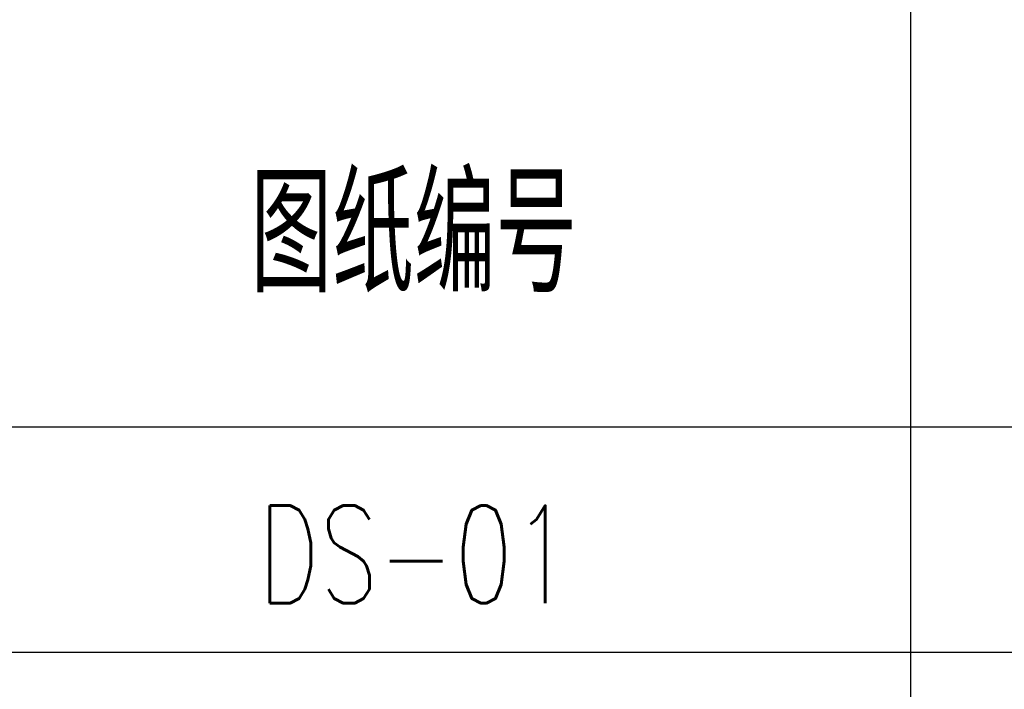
# Model space of a CAD drawing. Extents: x 427948 to 764348, y 274849 to 601549.
# Tile 22 of 212: x 431815 to 435747, y 594300 to 596977. Entities that reach past the tile are written whole.
import ezdxf

# ---------------------------------------------------------------- set-up
doc = ezdxf.new("R2010")
doc.units = 0
doc.header["$LTSCALE"] = 1000
doc.header["$MEASUREMENT"] = 0
doc.layers.get('0').update_dxf_attribs({"linetype": 'CONTINUOUS'})
doc.layers.add('图框', color=4, linetype='CONTINUOUS')
doc.styles.add('HZTXT', font='ROMANS', dxfattribs={"width": 0.8, "bigfont": 'HZTXT'})

msp = doc.modelspace()

# ---------------------------------------------------------------- linework, layer by layer
at = {"layer": '图框'}
for p, q in [((435373, 581849.4), (435373, 597049.4)), ((429973, 595349.4), (447973, 595349.4)), ((429973, 594449.4), (447973, 594449.4))]:
    msp.add_line(p, q, dxfattribs=at)

# ---------------------------------------------------------------- texts
at = {"style": 'HZTXT', "width": 0.7}
for s, height, p in [('图纸编号', 465.92, (432736.3, 595886.9)), ('DS-01', 390, (432766.7, 594645))]:
    msp.add_text(s, height=height, dxfattribs=at).set_placement(p)

doc.saveas('drawing.dxf')
